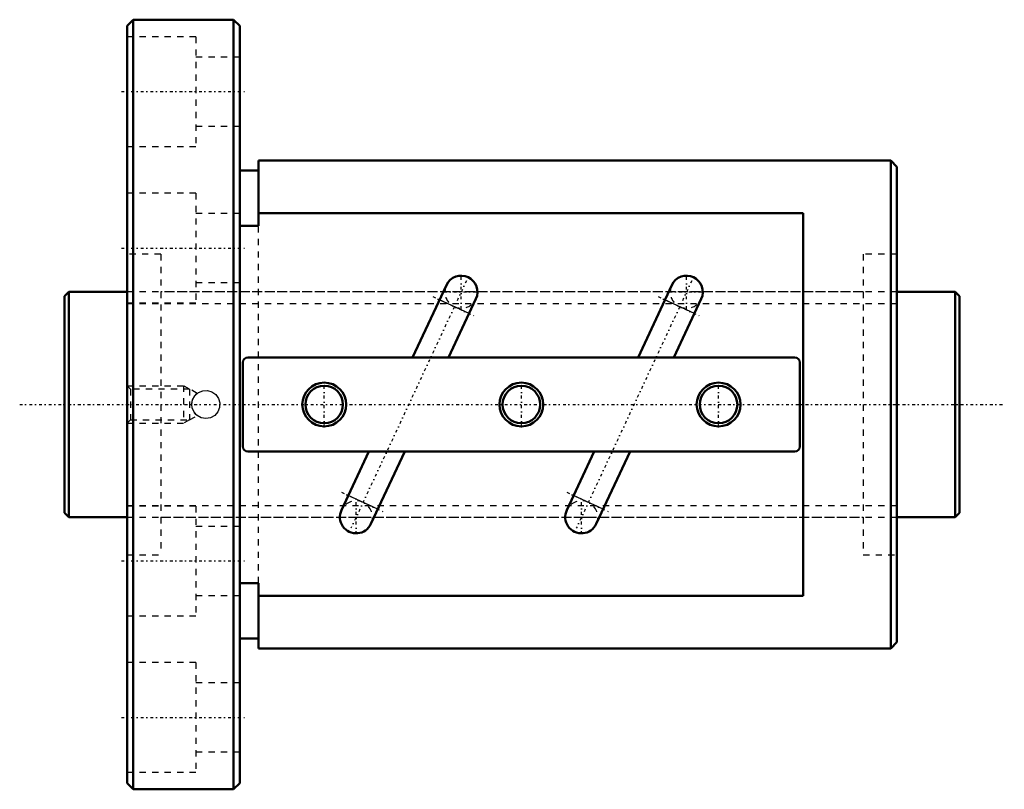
# Model space of a CAD drawing. Header units: millimetres. Extents: x -7 to 150, y -62 to 62.
import ezdxf

# ---------------------------------------------------------------- set-up
doc = ezdxf.new("R2010")
doc.units = ezdxf.units.MM
doc.linetypes.add('Center', pattern=[1.5, 0.45, -0.5, 0.05, -0.5])
doc.linetypes.add('Dashed', pattern=[2, 1, -1])
for name, color, linetype, lineweight in [('2d ConnectionPoints', 7, 'Continuous', 50), ('AM_0', 7, 'Continuous', 50), ('AM_4', 3, 'Continuous', 25), ('AM_5', 3, 'Continuous', 25), ('AM_7', 7, 'Center', 25), ('AM_9', 6, 'Dashed', 25)]:
    doc.layers.add(name, color=color, linetype=linetype, lineweight=lineweight)

# ---------------------------------------------------------------- blocks, each defined once
blk = doc.blocks.new('1_BNF_3612_5RR_Nut_0_in_BNF3612V_5RRG1_143LC0_000_rev_0')
at = {"layer": 'AM_0'}
for p, q in [((11, 61.5), (10, 60.5)), ((27, 61.5), (11, 61.5)), ((11, 61.5), (11, -61.5)), ((28, 60.5), (27, 61.5)), ((27, 61.5), (27, -61.5)), ((10, 60.5), (10, -60.5)), ((28, 60.5), (28, -60.5)), ((31, 39), (31, 28.53)), ((132, 39), (31, 39)), ((133, 38), (132, 39)), ((132, 39), (132, -39)), ((133, 38), (133, -38)), ((31, 37.4), (28, 37.4)), ((118, 30.6), (31, 30.6)), ((118, -30.6), (118, 30.6)), ((31, 28.53), (28, 28.53)), ((61.03, 19.09), (55.63, 7.5)), ((97.03, 19.09), (91.63, 7.5)), ((61.36, 7.5), (65.74, 16.89)), ((97.36, 7.5), (101.74, 16.89)), ((28.5, 6.7), (28.5, -6.7)), ((116.7, 7.5), (29.3, 7.5)), ((117.5, -6.7), (117.5, 6.7)), ((29.3, -7.5), (116.7, -7.5)), ((48.64, -7.5), (44.26, -16.89)), ((48.97, -19.09), (54.37, -7.5)), ((84.64, -7.5), (80.26, -16.89)), ((84.97, -19.09), (90.37, -7.5)), ((28, -28.53), (31, -28.53)), ((31, -28.53), (31, -39)), ((31, -30.6), (118, -30.6)), ((28, -37.4), (31, -37.4)), ((31, -39), (132, -39)), ((132, -39), (133, -38)), ((10, -60.5), (11, -61.5)), ((27, -61.5), (28, -60.5)), ((11, -61.5), (27, -61.5))]:
    blk.add_line(p, q, dxfattribs=at)
for centre, radius in [((41.5, 0), 3.5), ((73, 0), 3.5), ((104.5, 0), 3.5), ((41.5, 0), 3), ((73, 0), 3), ((104.5, 0), 3)]:
    blk.add_circle(centre, radius, dxfattribs=at)
for centre, radius, start, end in [((63.39, 17.99), 2.6, 335, 155), ((99.39, 17.99), 2.6, 335, 155), ((29.3, 6.7), 0.8, 90, 180), ((116.7, 6.7), 0.8, 0, 90), ((29.3, -6.7), 0.8, 180, 270), ((116.7, -6.7), 0.8, 270, 0), ((46.61, -17.99), 2.6, 155, 335), ((82.61, -17.99), 2.6, 155, 335)]:
    blk.add_arc(centre, radius, start, end, dxfattribs=at)
at = {"layer": 'AM_4'}
for p, q in [((64.65, 14.54), (59.93, 16.73)), ((100.65, 14.54), (95.93, 16.73)), ((50.07, -16.73), (45.35, -14.54)), ((86.07, -16.73), (81.35, -14.54))]:
    blk.add_line(p, q, dxfattribs=at)
at = {"layer": 'AM_5', "linetype": 'Dashed'}
for p, q in [((10, 3), (19, 3)), ((20, 2.46), (19, 3)), ((19, 3), (19, -3)), ((10, -3), (19, -3)), ((20, -2.46), (19, -3))]:
    blk.add_line(p, q, dxfattribs=at)
at = {"layer": 'AM_7'}
for p, q in [((9.1, 50), (28.9, 50)), ((9.1, 25), (28.9, 25)), ((63.39, 15.26), (63.39, 20.72)), ((99.39, 15.26), (99.39, 20.72)), ((64.23, 19.79), (45.77, -19.79)), ((100.23, 19.79), (81.77, -19.79)), ((60.66, 17.99), (66.12, 17.99)), ((96.66, 17.99), (102.12, 17.99)), ((58.85, 17.24), (65.73, 14.03)), ((94.85, 17.24), (101.73, 14.03)), ((41.5, -3.67), (41.5, 3.67)), ((73, -3.67), (73, 3.67)), ((104.5, -3.67), (104.5, 3.67)), ((44.27, -14.03), (51.15, -17.24)), ((80.27, -14.03), (87.15, -17.24)), ((46.61, -20.72), (46.61, -15.26)), ((82.61, -20.72), (82.61, -15.26)), ((43.88, -17.99), (49.34, -17.99)), ((79.88, -17.99), (85.34, -17.99)), ((9.1, -25), (28.9, -25)), ((9.1, -50), (28.9, -50))]:
    blk.add_line(p, q, dxfattribs=at)
at = {"layer": 'AM_9'}
for p, q in [((21, 58.75), (10, 58.75)), ((21, 58.75), (21, 41.25)), ((28, 55.5), (21, 55.5)), ((21, 44.5), (28, 44.5)), ((10, 41.25), (21, 41.25)), ((21, 33.75), (10, 33.75)), ((21, 33.75), (21, 16.25)), ((28, 30.5), (21, 30.5)), ((31, -28.53), (31, 28.53)), ((15.4, 24), (10, 24)), ((15.4, 24), (15.4, -24)), ((133, 24), (127.6, 24)), ((127.6, 24), (127.6, -24)), ((21, 19.5), (28, 19.5)), ((127.6, 18), (15.4, 18)), ((10, 16.25), (21, 16.25)), ((10.54, 2.46), (10, 3)), ((20, 2.46), (10.54, 2.46)), ((10.54, 2.46), (10.54, -2.46)), ((21.22, 1.78), (20, 2.46)), ((20, 2.46), (20, -2.46)), ((10, -3), (10.54, -2.46)), ((10.54, -2.46), (20, -2.46)), ((20, -2.46), (21.21, -1.78)), ((21.09, -1.67), (21.17, -1.74)), ((21, -16.25), (10, -16.25)), ((21, -16.25), (21, -33.75)), ((15.4, -18), (127.6, -18)), ((28, -19.5), (21, -19.5)), ((10, -24), (15.4, -24)), ((127.6, -24), (133, -24)), ((21, -30.5), (28, -30.5)), ((10, -33.75), (21, -33.75)), ((21, -41.25), (10, -41.25)), ((21, -41.25), (21, -58.75)), ((28, -44.5), (21, -44.5)), ((21, -55.5), (28, -55.5)), ((10, -58.75), (21, -58.75))]:
    blk.add_line(p, q, dxfattribs=at)
for points in [[(20.35, 0), (20.48, 0.74), (20.84, 1.4), (21.4, 1.9), (22.1, 2.19), (22.85, 2.24), (23.57, 2.03), (24.19, 1.6), (24.63, 0.98), (24.84, 0.25), (24.79, -0.5), (24.51, -1.19), (24.01, -1.75), (23.35, -2.12), (22.6, -2.25), (21.86, -2.13), (21.21, -1.77), (20.7, -1.21), (20.41, -0.51), (20.35, 0)], [(20.84, 1.4), (20.84, 1.41), (21.1, 1.68), (21.22, 1.78), (21.22, 1.78)], [(20.36, -0.16), (20.35, 0.12), (20.41, 0.52), (20.46, 0.68)], [(21.22, -1.78), (21.18, -1.74), (21, -1.58), (20.7, -1.21), (20.7, -1.21)]]:
    blk.add_lwpolyline(points, dxfattribs=at)
for centre, start, end in [((63.39, 17.99), 155, 335), ((99.39, 17.99), 155, 335), ((46.61, -17.99), 335, 155), ((82.61, -17.99), 335, 155)]:
    blk.add_arc(centre, 2.6, start, end, dxfattribs=at)
blk = doc.blocks.new('2_BNF_3612_5RR000_Shaft_0_in_BNF3612V_5RRG1_143LC0_000_rev_0')
at = {"layer": 'AM_0'}
for p, q in [((0.7, 18), (0, 17.3)), ((10, 18), (0.7, 18)), ((0.7, 18), (0.7, -18)), ((142.3, 18), (133, 18)), ((143, 17.3), (142.3, 18)), ((142.3, 18), (142.3, -18)), ((0, 17.3), (0, -17.3)), ((143, 17.3), (143, -17.3)), ((0, -17.3), (0.7, -18)), ((142.3, -18), (143, -17.3)), ((0.7, -18), (10, -18)), ((133, -18), (142.3, -18))]:
    blk.add_line(p, q, dxfattribs=at)
at = {"layer": 'AM_5', "linetype": 'Dashed'}
for p, q in [((10, 16.1595), (133, 16.1595)), ((10, -16.1595), (133, -16.1595))]:
    blk.add_line(p, q, dxfattribs=at)
at = {"layer": 'AM_7'}
blk.add_line((-7.15, 0), (150.15, 0), dxfattribs=at)
at = {"layer": 'AM_9'}
for p, q in [((133, 18), (10, 18)), ((10, -18), (133, -18))]:
    blk.add_line(p, q, dxfattribs=at)

msp = doc.modelspace()

# ---------------------------------------------------------------- linework, layer by layer
at = {"layer": '2d ConnectionPoints'}
for p in [(0, 0), (10, 0)]:
    msp.add_point(p, dxfattribs=at)

# ---------------------------------------------------------------- block references
for name in ['1_BNF_3612_5RR_Nut_0_in_BNF3612V_5RRG1_143LC0_000_rev_0', '2_BNF_3612_5RR000_Shaft_0_in_BNF3612V_5RRG1_143LC0_000_rev_0']:
    msp.add_blockref(name, (0, 0))

doc.saveas('drawing.dxf')
